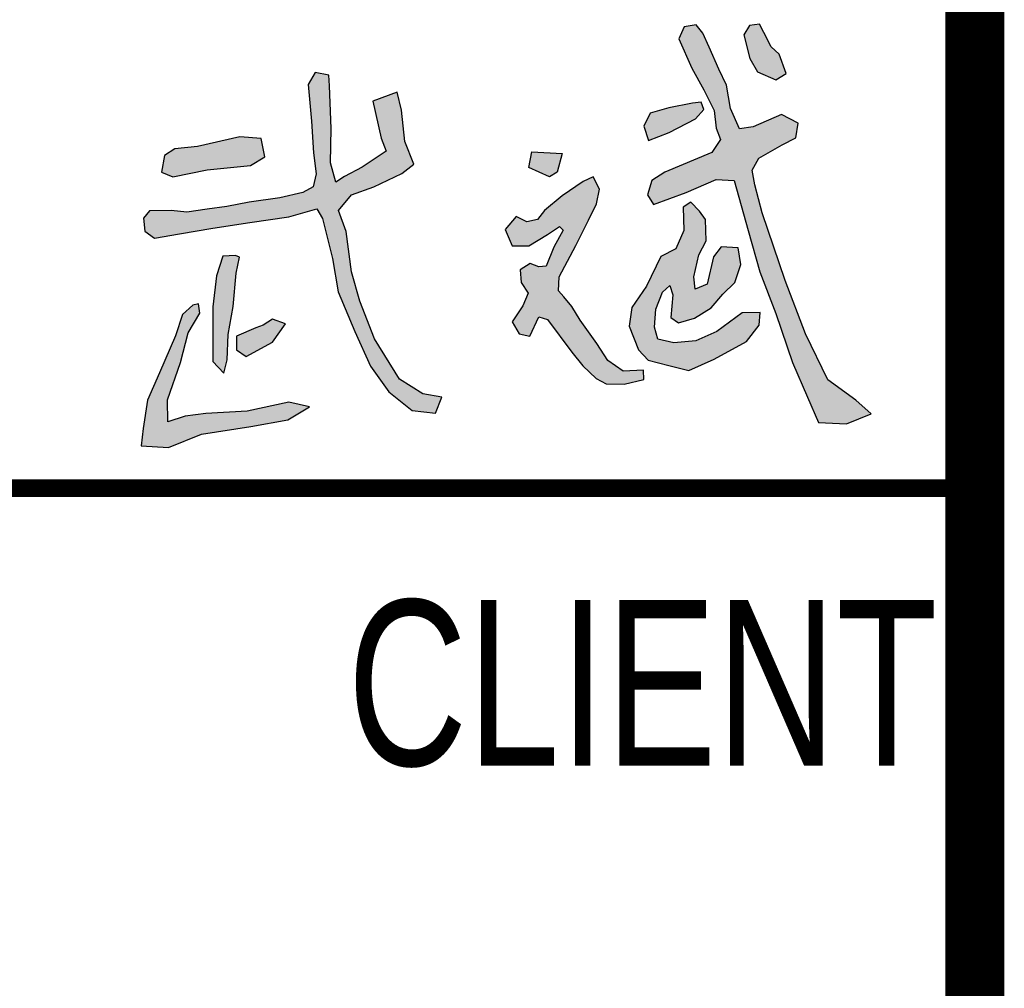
# Model space of a CAD drawing. Extents: x 427948 to 764348, y 274849 to 601549.
# Tile 112 of 212: x 677631 to 679298, y 462803 to 464442. Entities that reach past the tile are written whole.
import ezdxf

# ---------------------------------------------------------------- set-up
doc = ezdxf.new("R2010")
doc.units = 0
doc.header["$LTSCALE"] = 1000
doc.header["$MEASUREMENT"] = 0
doc.layers.get('0').update_dxf_attribs({"linetype": 'CONTINUOUS'})
doc.layers.add('PUB_TITLE', color=4, linetype='CONTINUOUS')
doc.layers.add('TK', color=7, linetype='CONTINUOUS')
doc.styles.add('-宋体', font='txt', dxfattribs={"width": 0.8})

# ---------------------------------------------------------------- blocks, each defined once
blk = doc.blocks.new('武斌')
h = blk.add_hatch(color=3)
h.paths.add_polyline_path([(2274.1, -164.1), (2238.2, -126.9), (2205, -148.2), (2207.7, -246.4), (2174.5, -323.4), (2110.7, -356.5), (2050.9, -481.7), (1988.5, -572), (1977.9, -650.3), (2016.4, -749.8), (2057.6, -793.6), (2145.2, -816.2), (2230, -838), (2336.5, -789.6), (2473.3, -715.3), (2526.4, -646.3), (2530.4, -593.2), (2454.7, -594.5), (2347.1, -672.8), (2259.5, -712.6), (2166.5, -720.6), (2098.8, -706), (2084.1, -654.2), (2089.5, -578.6), (2118.7, -506.9), (2149.2, -479.1), (2162.5, -517.5), (2153.2, -614.4), (2185.1, -635.7), (2252.8, -617.1), (2324.5, -573.3), (2373.7, -514.9), (2424.2, -465.8), (2449.4, -390.1), (2437.4, -319.8), (2365.7, -315.8), (2333.8, -357), (2307.3, -472.4), (2255.5, -493.7), (2250.2, -441.9), (2271.4, -349), (2302, -289.3), (2299.3, -199)])
h.paths.add_polyline_path([(2260.8, 622.8), (2209.8, 614.3), (2187.5, 564.5), (2242.7, 440.3), (2292.6, 348.5), (2337.2, 261.5), (2344.7, 186.1), (2363.8, 138.4), (2326.6, 83.2), (2128.1, 0.2), (2073.3, -34.4), (2055.4, -95.1), (2080.4, -135.6), (2217.5, -85.6), (2345.1, -30.8), (2421.4, -34.4), (2480.7, -245.6), (2529.9, -420.7), (2597, -597.5), (2667.1, -804.7), (2731.2, -951), (2777.6, -1057), (2895.8, -1063.7), (2999.5, -1021.1), (2935.5, -963.2), (2816.6, -877.8), (2722, -682.8), (2636.6, -457.3), (2539.9, -171.2), (2507.8, -53.6), (2497.1, 8.4), (2525, 59.8), (2623.4, 115.4), (2681.2, 145.3), (2691.9, 207.3), (2621.3, 243.7), (2501.4, 192.4), (2443.6, 183.8), (2405.1, 269.3), (2388, 367.7), (2355.9, 436.2), (2315.2, 528.1), (2288, 588.1)])
h.paths.add_polyline_path([(2577.7, 530.5), (2546.5, 591), (2528.2, 626.5), (2485.9, 620.6), (2461.3, 580.9), (2486.9, 480.6), (2520, 424.8), (2597.6, 389.9), (2641.1, 417.3), (2611.8, 498.6)])
h.paths.add_polyline_path([(2245, 292.3), (2145.3, 271.9), (2066, 250.3), (2039.6, 195.1), (2058.8, 133.9), (2146.5, 167.5), (2258.2, 226.3), (2293, 265.9), (2281, 295.9)])
h.paths.add_polyline_path([(1545, -209), (1500.2, -187.3), (1453.3, -241.6), (1482.5, -310.8), (1552.5, -311.5), (1632, -262.6), (1682.2, -228.7), (1697.8, -244.3), (1658.4, -316.2), (1626.1, -396.5), (1594.9, -399.6), (1558.3, -385.9), (1516.3, -412.5), (1520.1, -465.8), (1549.9, -510.8), (1527.8, -564.1), (1482.1, -632.2), (1511.8, -682.4), (1557.6, -692.3), (1595.7, -610.8), (1632.3, -623), (1735.3, -760.5), (1781.2, -817.8), (1837.8, -871), (1879.6, -893.9), (1956.5, -895.9), (2038.7, -875.7), (2037.3, -836.7), (1951.7, -840.7), (1887, -794.9), (1840.5, -723.5), (1769.8, -624.5), (1735, -567), (1701.7, -526.9), (1679, -501.2), (1681.2, -441.5), (1751.9, -309.9), (1805.2, -202.3), (1839, -133.9), (1852.4, -71.7), (1824.6, -19.7), (1783.4, -39.1), (1693.8, -99.5), (1620, -161.2), (1589.8, -199.9)])
h.paths.add_polyline_path([(1641, -19.2), (1552.6, 20.1), (1566.3, 86.8), (1694, 79), (1672.4, 0.5)])
h.paths.add_polyline_path([(132.2, -561.6), (88.9, -601.8), (59.5, -691.5), (-8, -847.1), (-58.6, -963.7), (-77.3, -1082.5), (-85.2, -1155.7), (29.6, -1163.7), (170.1, -1106.3), (378, -1074.6), (534.4, -1046.9), (625.5, -991.6), (538.4, -971.8), (362.2, -1009.4), (188, -1019.2), (100.9, -1031.1), (27.6, -1054.9), (25.6, -961.9), (81.1, -803.6), (112.7, -679), (162.2, -595.9), (156.3, -556.4)])
h.paths.add_polyline_path([(399.2, -657.3), (317.8, -693.2), (317, -750.1), (359, -778.9), (470.1, -718.6), (524.4, -640.7), (470.1, -621.5), (429.9, -646)], flags=17)
h.paths.add_polyline_path([(312.8, -352), (259.1, -354.5), (233, -438), (218, -569.1), (216.7, -719.9), (216.7, -799.7), (264.1, -849.5), (277.8, -793.4), (282.8, -685), (302.8, -567.9), (316.5, -425.8), (330.2, -358.5)], flags=17)
h.paths.add_polyline_path([(41.9, -161.6), (-49.7, -163), (-76.3, -194.5), (-70, -249.1), (-28.7, -278.4), (76.9, -260.9), (216.9, -235.8), (374.5, -212.5), (539.1, -188.6), (657.2, -154.7), (680.4, -195.5), (722.6, -364.1), (746.7, -504.7), (817, -673.4), (883.4, -820), (961.7, -928.4), (1060.2, -1006.7), (1158.7, -1018.8), (1184.8, -950.5), (1104.4, -936.4), (1006, -874.2), (901.4, -703.5), (839.2, -544.9), (803, -420.4), (780.9, -249.7), (748.7, -161.3), (803, -95.1), (898, -62.2), (1016.5, -5.8), (1067.3, 33.6), (1029.2, 129.5), (1015.1, 261.9), (996.8, 338), (893.8, 300), (929.1, 143.5), (950.2, 88.6), (848.7, 20.9), (773.9, -18.5), (737.3, -42.5), (714.7, 39.3), (717.5, 184.4), (713.3, 292.9), (710.5, 364.8), (707.6, 409.9), (649.8, 421.2), (620.2, 370.4), (634.3, 215.4), (642.8, 81.5), (654, -7.2), (641.3, -62.2), (597.6, -86.2), (500.3, -108.7), (370.6, -127), (276.1, -145.4), (192.8, -156.6), (106.8, -169.3)])
h.paths.add_polyline_path([(48.2, -19.3), (192.8, 9.6), (376.1, 28.9), (437.1, 65.8), (421.1, 142.9), (331.1, 149.3), (152.7, 109.2), (56.2, 99.6), (12.9, 70.7), (0, 0)], flags=17)
for points in [[(2577.7, 530.5), (2546.5, 591), (2528.2, 626.5), (2485.9, 620.6), (2461.3, 580.9), (2486.9, 480.6), (2520, 424.8), (2597.6, 389.9), (2641.1, 417.3), (2611.8, 498.6)], [(2260.8, 622.8), (2209.8, 614.3), (2187.5, 564.5), (2242.7, 440.3), (2292.6, 348.5), (2337.2, 261.5), (2344.7, 186.1), (2363.8, 138.4), (2326.6, 83.2), (2128.1, 0.2), (2073.3, -34.4), (2055.4, -95.1), (2080.4, -135.6), (2217.5, -85.6), (2345.1, -30.8), (2421.4, -34.4), (2480.7, -245.6), (2529.9, -420.7), (2597, -597.5), (2667.1, -804.7), (2731.2, -951), (2777.6, -1057), (2895.8, -1063.7), (2999.5, -1021.1), (2935.5, -963.2), (2816.6, -877.8), (2722, -682.8), (2636.6, -457.3), (2539.9, -171.2), (2507.8, -53.6), (2497.1, 8.4), (2525, 59.8), (2623.4, 115.4), (2681.2, 145.3), (2691.9, 207.3), (2621.3, 243.7), (2501.4, 192.4), (2443.6, 183.8), (2405.1, 269.3), (2388, 367.7), (2355.9, 436.2), (2315.2, 528.1), (2288, 588.1)], [(41.9, -161.6), (-49.7, -163), (-76.3, -194.5), (-70, -249.1), (-28.7, -278.4), (76.9, -260.9), (216.9, -235.8), (374.5, -212.5), (539.1, -188.6), (657.2, -154.7), (680.4, -195.5), (722.6, -364.1), (746.7, -504.7), (817, -673.4), (883.4, -820), (961.7, -928.4), (1060.2, -1006.7), (1158.7, -1018.8), (1184.8, -950.5), (1104.4, -936.4), (1006, -874.2), (901.4, -703.5), (839.2, -544.9), (803, -420.4), (780.9, -249.7), (748.7, -161.3), (803, -95.1), (898, -62.2), (1016.5, -5.8), (1067.3, 33.6), (1029.2, 129.5), (1015.1, 261.9), (996.8, 338), (893.8, 300), (929.1, 143.5), (950.2, 88.6), (848.7, 20.9), (773.9, -18.5), (737.3, -42.5), (714.7, 39.3), (717.5, 184.4), (713.3, 292.9), (710.5, 364.8), (707.6, 409.9), (649.8, 421.2), (620.2, 370.4), (634.3, 215.4), (642.8, 81.5), (654, -7.2), (641.3, -62.2), (597.6, -86.2), (500.3, -108.7), (370.6, -127), (276.1, -145.4), (192.8, -156.6), (106.8, -169.3)], [(2245, 292.3), (2145.3, 271.9), (2066, 250.3), (2039.6, 195.1), (2058.8, 133.9), (2146.5, 167.5), (2258.2, 226.3), (2293, 265.9), (2281, 295.9)], [(48.2, -19.3), (192.8, 9.6), (376.1, 28.9), (437.1, 65.8), (421.1, 142.9), (331.1, 149.3), (152.7, 109.2), (56.2, 99.6), (12.9, 70.7), (0, 0), (48.2, -19.3)], [(1641, -19.2), (1552.6, 20.1), (1566.3, 86.8), (1694, 79), (1672.4, 0.5)], [(1545, -209), (1500.2, -187.3), (1453.3, -241.6), (1482.5, -310.8), (1552.5, -311.5), (1632, -262.6), (1682.2, -228.7), (1697.8, -244.3), (1658.4, -316.2), (1626.1, -396.5), (1594.9, -399.6), (1558.3, -385.9), (1516.3, -412.5), (1520.1, -465.8), (1549.9, -510.8), (1527.8, -564.1), (1482.1, -632.2), (1511.8, -682.4), (1557.6, -692.3), (1595.7, -610.8), (1632.3, -623), (1735.3, -760.5), (1781.2, -817.8), (1837.8, -871), (1879.6, -893.9), (1956.5, -895.9), (2038.7, -875.7), (2037.3, -836.7), (1951.7, -840.7), (1887, -794.9), (1840.5, -723.5), (1769.8, -624.5), (1735, -567), (1701.7, -526.9), (1679, -501.2), (1681.2, -441.5), (1751.9, -309.9), (1805.2, -202.3), (1839, -133.9), (1852.4, -71.7), (1824.6, -19.7), (1783.4, -39.1), (1693.8, -99.5), (1620, -161.2), (1589.8, -199.9)], [(2274.1, -164.1), (2238.2, -126.9), (2205, -148.2), (2207.7, -246.4), (2174.5, -323.4), (2110.7, -356.5), (2050.9, -481.7), (1988.5, -572), (1977.9, -650.3), (2016.4, -749.8), (2057.6, -793.6), (2145.2, -816.2), (2230, -838), (2336.5, -789.6), (2473.3, -715.3), (2526.4, -646.3), (2530.4, -593.2), (2454.7, -594.5), (2347.1, -672.8), (2259.5, -712.6), (2166.5, -720.6), (2098.8, -706), (2084.1, -654.2), (2089.5, -578.6), (2118.7, -506.9), (2149.2, -479.1), (2162.5, -517.5), (2153.2, -614.4), (2185.1, -635.7), (2252.8, -617.1), (2324.5, -573.3), (2373.7, -514.9), (2424.2, -465.8), (2449.4, -390.1), (2437.4, -319.8), (2365.7, -315.8), (2333.8, -357), (2307.3, -472.4), (2255.5, -493.7), (2250.2, -441.9), (2271.4, -349), (2302, -289.3), (2299.3, -199)], [(312.8, -352), (259.1, -354.5), (233, -438), (218, -569.1), (216.7, -719.9), (216.7, -799.7), (264.1, -849.5), (277.8, -793.4), (282.8, -685), (302.8, -567.9), (316.5, -425.8), (330.2, -358.5)], [(132.2, -561.6), (88.9, -601.8), (59.5, -691.5), (-8, -847.1), (-58.6, -963.7), (-77.3, -1082.5), (-85.2, -1155.7), (29.6, -1163.7), (170.1, -1106.3), (378, -1074.6), (534.4, -1046.9), (625.5, -991.6), (538.4, -971.8), (362.2, -1009.4), (188, -1019.2), (100.9, -1031.1), (27.6, -1054.9), (25.6, -961.9), (81.1, -803.6), (112.7, -679), (162.2, -595.9), (156.3, -556.4)], [(399.2, -657.3), (317.8, -693.2), (317, -750.1), (359, -778.9), (470.1, -718.6), (524.4, -640.7), (470.1, -621.5), (429.9, -646)]]:
    blk.add_lwpolyline(points, close=True)
blk = doc.blocks.new('24')
at = {"color": 4}
blk.add_line((-1110888.9, 145318.9), (-1110888.9, 202718.9), dxfattribs=at)
at = {"layer": 'PUB_TITLE'}
for p, q in [((-1110888.9, 145318.9), (-1110888.9, 202718.9)), ((-1116488.9, 154918.9), (-1110888.9, 154918.9)), ((-1116488.9, 154918.9), (-1110888.9, 154918.9))]:
    blk.add_line(p, q, dxfattribs=at)
at = {"layer": 'PUB_TITLE', "linetype": 'Continuous', "const_width": 100}
blk.add_lwpolyline([(-1191488.9, 145318.9), (-1110888.9, 145318.9), (-1110888.9, 202718.9), (-1191488.9, 202718.9)], close=True, dxfattribs=at)
at = {"layer": 'PUB_TITLE', "linetype": 'Continuous', "const_width": 80}
blk.add_lwpolyline([(-1110888.9, 145318.9), (-1110888.9, 202718.9)], dxfattribs=at)
at = {"layer": 'PUB_TITLE', "const_width": 29.8}
blk.add_lwpolyline([(-1116488.9, 154918.9), (-1110888.9, 154918.9)], dxfattribs=at)
at = {"xscale": 0.4004353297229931, "yscale": 0.4004353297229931, "zscale": 0.4004353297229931}
blk.add_blockref('武斌', (-1112265.6, 155453.3), dxfattribs=at)
at = {"layer": 'TK', "style": '-宋体', "width": 0.75}
blk.add_text('CLIENT', height=280, dxfattribs=at).set_placement((-1111950.6, 154449.3, 0))

msp = doc.modelspace()

# ---------------------------------------------------------------- block references
msp.add_blockref('24', (1790136.9, 308730.5))

doc.saveas('drawing.dxf')
